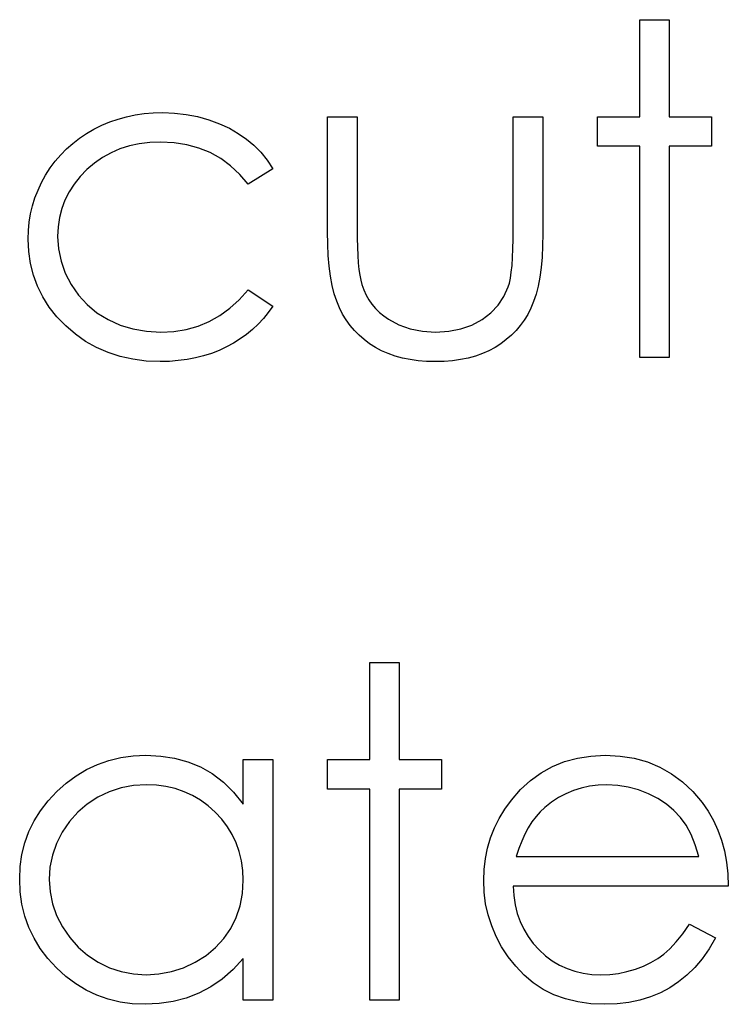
# Model space of a CAD drawing. Header units: inches. Extents: x 1694 to 2505, y -239 to -56.
# Tile 254 of 256: x 1857.209 to 1857.506, y -86.548 to -86.136. Entities that reach past the tile are written whole.
import ezdxf

# ---------------------------------------------------------------- set-up
doc = ezdxf.new("R2010")
doc.units = ezdxf.units.IN
doc.header["$LTSCALE"] = 0.5
doc.header["$MEASUREMENT"] = 0

msp = doc.modelspace()

# ---------------------------------------------------------------- linework, layer by layer
at = {"color": 7, "linetype": 'Continuous'}
for p, q in [((1857.46916, -86.1357), (1857.48153, -86.1357)), ((1857.46916, -86.17633), (1857.46916, -86.1357)), ((1857.48153, -86.1357), (1857.48153, -86.17633)), ((1857.25786, -86.17553), (1857.26159, -86.17501)), ((1857.26159, -86.17501), (1857.26542, -86.17468)), ((1857.26542, -86.17468), (1857.26937, -86.17457)), ((1857.26937, -86.17457), (1857.27431, -86.17476)), ((1857.27431, -86.17476), (1857.2792, -86.17534)), ((1857.24384, -86.17987), (1857.24721, -86.17846)), ((1857.24721, -86.17846), (1857.25066, -86.17727)), ((1857.25066, -86.17727), (1857.25422, -86.17631)), ((1857.25422, -86.17631), (1857.25786, -86.17553)), ((1857.2792, -86.17534), (1857.28397, -86.17628)), ((1857.28397, -86.17628), (1857.28867, -86.17763)), ((1857.28867, -86.17763), (1857.29314, -86.17929)), ((1857.33843, -86.17633), (1857.3508, -86.17633)), ((1857.33843, -86.22445), (1857.33843, -86.17633)), ((1857.3508, -86.17633), (1857.3508, -86.22304)), ((1857.41616, -86.22304), (1857.41616, -86.17633)), ((1857.41616, -86.17633), (1857.42853, -86.17633)), ((1857.42853, -86.17633), (1857.42853, -86.22536)), ((1857.4515, -86.1887), (1857.4515, -86.17633)), ((1857.4515, -86.17633), (1857.46916, -86.17633)), ((1857.48153, -86.17633), (1857.4992, -86.17633)), ((1857.4992, -86.17633), (1857.4992, -86.1887)), ((1857.23448, -86.1853), (1857.23746, -86.18332)), ((1857.23746, -86.18332), (1857.24058, -86.18149)), ((1857.24058, -86.18149), (1857.24384, -86.17987)), ((1857.29314, -86.17929), (1857.29728, -86.18116)), ((1857.29728, -86.18116), (1857.30103, -86.18329)), ((1857.30103, -86.18329), (1857.30445, -86.18564)), ((1857.2291, -86.18978), (1857.23169, -86.18746)), ((1857.23169, -86.18746), (1857.23448, -86.1853)), ((1857.26393, -86.18713), (1857.25957, -86.18765)), ((1857.26846, -86.18693), (1857.26393, -86.18713)), ((1857.27412, -86.18721), (1857.26846, -86.18693)), ((1857.27945, -86.18804), (1857.27412, -86.18721)), ((1857.30445, -86.18564), (1857.30757, -86.18826)), ((1857.22664, -86.19226), (1857.2291, -86.18978)), ((1857.24773, -86.19143), (1857.24417, -86.19342)), ((1857.25148, -86.1898), (1857.24773, -86.19143)), ((1857.25543, -86.18856), (1857.25148, -86.1898)), ((1857.25957, -86.18765), (1857.25543, -86.18856)), ((1857.2845, -86.18942), (1857.27945, -86.18804)), ((1857.28925, -86.19135), (1857.2845, -86.18942)), ((1857.29366, -86.19383), (1857.28925, -86.19135)), ((1857.30757, -86.18826), (1857.31044, -86.19121)), ((1857.31044, -86.19121), (1857.31309, -86.19452)), ((1857.46916, -86.1887), (1857.4515, -86.1887)), ((1857.46916, -86.27703), (1857.46916, -86.1887)), ((1857.4992, -86.1887), (1857.48153, -86.1887)), ((1857.48153, -86.1887), (1857.48153, -86.27703)), ((1857.22228, -86.19775), (1857.22438, -86.19494)), ((1857.22438, -86.19494), (1857.22664, -86.19226)), ((1857.24417, -86.19342), (1857.2408, -86.19574)), ((1857.29777, -86.19687), (1857.29366, -86.19383)), ((1857.31309, -86.19452), (1857.31547, -86.19817)), ((1857.22035, -86.20076), (1857.22228, -86.19775)), ((1857.23763, -86.19844), (1857.23476, -86.2014)), ((1857.2408, -86.19574), (1857.23763, -86.19844)), ((1857.30161, -86.20046), (1857.29777, -86.19687)), ((1857.31547, -86.19817), (1857.30512, -86.2046)), ((1857.21715, -86.20706), (1857.21864, -86.20388)), ((1857.21864, -86.20388), (1857.22035, -86.20076)), ((1857.23476, -86.2014), (1857.23227, -86.20452)), ((1857.30512, -86.2046), (1857.30161, -86.20046)), ((1857.21588, -86.21031), (1857.21715, -86.20706)), ((1857.23015, -86.20777), (1857.22844, -86.2112)), ((1857.23227, -86.20452), (1857.23015, -86.20777)), ((1857.21485, -86.21362), (1857.21588, -86.21031)), ((1857.22844, -86.2112), (1857.22708, -86.21476)), ((1857.21403, -86.21699), (1857.21485, -86.21362)), ((1857.22708, -86.21476), (1857.22614, -86.21848)), ((1857.21312, -86.22395), (1857.21347, -86.22044)), ((1857.21347, -86.22044), (1857.21403, -86.21699)), ((1857.22614, -86.21848), (1857.22556, -86.22238)), ((1857.213, -86.22751), (1857.21312, -86.22395)), ((1857.22556, -86.22238), (1857.22537, -86.22641)), ((1857.33852, -86.22961), (1857.33843, -86.22445)), ((1857.3508, -86.22304), (1857.35083, -86.22715)), ((1857.41614, -86.22751), (1857.41616, -86.22304)), ((1857.21325, -86.23275), (1857.213, -86.22751)), ((1857.22537, -86.22641), (1857.22573, -86.23168)), ((1857.35083, -86.22715), (1857.35091, -86.2309)), ((1857.41603, -86.23159), (1857.41614, -86.22751)), ((1857.42853, -86.22536), (1857.42845, -86.23035)), ((1857.214, -86.23781), (1857.21325, -86.23275)), ((1857.22573, -86.23168), (1857.22678, -86.23678)), ((1857.33874, -86.23444), (1857.33852, -86.22961)), ((1857.35091, -86.2309), (1857.35108, -86.23436)), ((1857.41589, -86.23527), (1857.41603, -86.23159)), ((1857.42845, -86.23035), (1857.42823, -86.23505)), ((1857.22678, -86.23678), (1857.22855, -86.24175)), ((1857.33912, -86.23891), (1857.33874, -86.23444)), ((1857.35108, -86.23436), (1857.3513, -86.23747)), ((1857.41567, -86.23855), (1857.41589, -86.23527)), ((1857.42823, -86.23505), (1857.42784, -86.23943)), ((1857.21521, -86.24264), (1857.214, -86.23781)), ((1857.33968, -86.24308), (1857.33912, -86.23891)), ((1857.3513, -86.23747), (1857.35157, -86.24023)), ((1857.35157, -86.24023), (1857.3519, -86.24269)), ((1857.41536, -86.24142), (1857.41567, -86.23855)), ((1857.42784, -86.23943), (1857.42729, -86.24346)), ((1857.21695, -86.2473), (1857.21521, -86.24264)), ((1857.22855, -86.24175), (1857.231, -86.24656)), ((1857.34037, -86.24689), (1857.33968, -86.24308)), ((1857.3519, -86.24269), (1857.35229, -86.24479)), ((1857.35229, -86.24479), (1857.35276, -86.24658)), ((1857.41459, -86.24592), (1857.41501, -86.24388)), ((1857.41501, -86.24388), (1857.41536, -86.24142)), ((1857.42729, -86.24346), (1857.4266, -86.24722)), ((1857.21916, -86.25175), (1857.21695, -86.2473)), ((1857.231, -86.24656), (1857.23409, -86.251)), ((1857.30145, -86.2529), (1857.30512, -86.24876)), ((1857.30512, -86.24876), (1857.31547, -86.25555)), ((1857.34122, -86.25039), (1857.34037, -86.24689)), ((1857.35276, -86.24658), (1857.35359, -86.24882)), ((1857.35359, -86.24882), (1857.35455, -86.25094)), ((1857.4123, -86.25161), (1857.41412, -86.24758)), ((1857.41412, -86.24758), (1857.41459, -86.24592)), ((1857.4266, -86.24722), (1857.42574, -86.25061)), ((1857.22187, -86.25597), (1857.21916, -86.25175)), ((1857.23409, -86.251), (1857.23771, -86.25495)), ((1857.2975, -86.25649), (1857.30145, -86.2529)), ((1857.34224, -86.25354), (1857.34122, -86.25039)), ((1857.35455, -86.25094), (1857.35571, -86.25293)), ((1857.35571, -86.25293), (1857.35701, -86.25481)), ((1857.40984, -86.25522), (1857.4123, -86.25161)), ((1857.42574, -86.25061), (1857.42472, -86.2537)), ((1857.22504, -86.26003), (1857.22187, -86.25597)), ((1857.23771, -86.25495), (1857.24182, -86.25834)), ((1857.29333, -86.25953), (1857.2975, -86.25649)), ((1857.31547, -86.25555), (1857.31359, -86.25823)), ((1857.3434, -86.25635), (1857.34224, -86.25354)), ((1857.34473, -86.25892), (1857.3434, -86.25635)), ((1857.35701, -86.25481), (1857.3585, -86.25658)), ((1857.3585, -86.25658), (1857.36016, -86.2582)), ((1857.40678, -86.25845), (1857.40984, -86.25522)), ((1857.42356, -86.25649), (1857.42224, -86.25903)), ((1857.42472, -86.2537), (1857.42356, -86.25649)), ((1857.22874, -86.26386), (1857.22504, -86.26003)), ((1857.24182, -86.25834), (1857.24649, -86.26121)), ((1857.24649, -86.26121), (1857.25157, -86.2635)), ((1857.28889, -86.26201), (1857.29333, -86.25953)), ((1857.31155, -86.26077), (1857.30934, -86.26315)), ((1857.31359, -86.25823), (1857.31155, -86.26077)), ((1857.34622, -86.26135), (1857.34473, -86.25892)), ((1857.34785, -86.26364), (1857.34622, -86.26135)), ((1857.36016, -86.2582), (1857.36195, -86.25972)), ((1857.36195, -86.25972), (1857.36394, -86.2611)), ((1857.36394, -86.2611), (1857.36827, -86.26342)), ((1857.39891, -86.2635), (1857.40311, -86.26124)), ((1857.40311, -86.26124), (1857.40678, -86.25845)), ((1857.42077, -86.26143), (1857.41912, -86.2637)), ((1857.42224, -86.25903), (1857.42077, -86.26143)), ((1857.2328, -86.26737), (1857.22874, -86.26386)), ((1857.25157, -86.2635), (1857.25692, -86.26513)), ((1857.25692, -86.26513), (1857.26258, -86.2661)), ((1857.27401, -86.26615), (1857.27923, -86.26533)), ((1857.27923, -86.26533), (1857.28417, -86.26395)), ((1857.28417, -86.26395), (1857.28889, -86.26201)), ((1857.30699, -86.26535), (1857.30451, -86.26742)), ((1857.30934, -86.26315), (1857.30699, -86.26535)), ((1857.34964, -86.2658), (1857.34785, -86.26364)), ((1857.36827, -86.26342), (1857.37302, -86.26511)), ((1857.37302, -86.26511), (1857.37816, -86.2661)), ((1857.3892, -86.2661), (1857.39428, -86.26513)), ((1857.39428, -86.26513), (1857.39891, -86.2635)), ((1857.41912, -86.2637), (1857.41735, -86.26582)), ((1857.2371, -86.2704), (1857.2328, -86.26737)), ((1857.26258, -86.2661), (1857.26854, -86.26643)), ((1857.26854, -86.26643), (1857.27401, -86.26615)), ((1857.30183, -86.26933), (1857.29902, -86.27109)), ((1857.30451, -86.26742), (1857.30183, -86.26933)), ((1857.3516, -86.26778), (1857.34964, -86.2658)), ((1857.35373, -86.26963), (1857.3516, -86.26778)), ((1857.35602, -86.27134), (1857.35373, -86.26963)), ((1857.37816, -86.2661), (1857.38368, -86.26643)), ((1857.38368, -86.26643), (1857.3892, -86.2661)), ((1857.41329, -86.26963), (1857.41103, -86.27134)), ((1857.41539, -86.26781), (1857.41329, -86.26963)), ((1857.41735, -86.26582), (1857.41539, -86.26781)), ((1857.24168, -86.27297), (1857.2371, -86.2704)), ((1857.24652, -86.27507), (1857.24168, -86.27297)), ((1857.29606, -86.2727), (1857.29297, -86.27413)), ((1857.29902, -86.27109), (1857.29606, -86.2727)), ((1857.35845, -86.27289), (1857.35602, -86.27134)), ((1857.36104, -86.27427), (1857.35845, -86.27289)), ((1857.4086, -86.27289), (1857.40603, -86.27427)), ((1857.41103, -86.27134), (1857.4086, -86.27289)), ((1857.25159, -86.2767), (1857.24652, -86.27507)), ((1857.25692, -86.27786), (1857.25159, -86.2767)), ((1857.2625, -86.27858), (1857.25692, -86.27786)), ((1857.27956, -86.27794), (1857.27591, -86.27841)), ((1857.28306, -86.27728), (1857.27956, -86.27794)), ((1857.28648, -86.27642), (1857.28306, -86.27728)), ((1857.28977, -86.27537), (1857.28648, -86.27642)), ((1857.29297, -86.27413), (1857.28977, -86.27537)), ((1857.3638, -86.27548), (1857.36104, -86.27427)), ((1857.3667, -86.27648), (1857.3638, -86.27548)), ((1857.36976, -86.27731), (1857.3667, -86.27648)), ((1857.37299, -86.27797), (1857.36976, -86.27731)), ((1857.37636, -86.27844), (1857.37299, -86.27797)), ((1857.39414, -86.27797), (1857.39077, -86.27844)), ((1857.39737, -86.27731), (1857.39414, -86.27797)), ((1857.4004, -86.27648), (1857.39737, -86.27731)), ((1857.4033, -86.27548), (1857.4004, -86.27648)), ((1857.40603, -86.27427), (1857.4033, -86.27548)), ((1857.48153, -86.27703), (1857.46916, -86.27703)), ((1857.26835, -86.2788), (1857.2625, -86.27858)), ((1857.27219, -86.27871), (1857.26835, -86.2788)), ((1857.27591, -86.27841), (1857.27219, -86.27871)), ((1857.37989, -86.27871), (1857.37636, -86.27844)), ((1857.38357, -86.2788), (1857.37989, -86.27871)), ((1857.38726, -86.27871), (1857.38357, -86.2788)), ((1857.39077, -86.27844), (1857.38726, -86.27871)), ((1857.3561, -86.40473), (1857.36847, -86.40473)), ((1857.3561, -86.44536), (1857.3561, -86.40473)), ((1857.36847, -86.40473), (1857.36847, -86.44536)), ((1857.2421, -86.4474), (1857.24687, -86.44572)), ((1857.24687, -86.44572), (1857.25184, -86.44453)), ((1857.25184, -86.44453), (1857.257, -86.44384)), ((1857.257, -86.44384), (1857.26236, -86.4436)), ((1857.26236, -86.4436), (1857.26852, -86.4439)), ((1857.26852, -86.4439), (1857.27437, -86.44481)), ((1857.27437, -86.44481), (1857.27992, -86.44636)), ((1857.27992, -86.44636), (1857.28516, -86.44848)), ((1857.3031, -86.46399), (1857.3031, -86.44536)), ((1857.3031, -86.44536), (1857.31547, -86.44536)), ((1857.31547, -86.44536), (1857.31547, -86.54606)), ((1857.33843, -86.45773), (1857.33843, -86.44536)), ((1857.33843, -86.44536), (1857.3561, -86.44536)), ((1857.36847, -86.44536), (1857.38613, -86.44536)), ((1857.38613, -86.44536), (1857.38613, -86.45773)), ((1857.43259, -86.44829), (1857.43767, -86.44625)), ((1857.43767, -86.44625), (1857.44305, -86.44475)), ((1857.44305, -86.44475), (1857.44874, -86.4439)), ((1857.44874, -86.4439), (1857.45475, -86.4436)), ((1857.45475, -86.4436), (1857.46094, -86.4439)), ((1857.46094, -86.4439), (1857.46682, -86.44484)), ((1857.46682, -86.44484), (1857.47236, -86.44638)), ((1857.47236, -86.44638), (1857.47758, -86.44854)), ((1857.23316, -86.45215), (1857.23752, -86.44953)), ((1857.23752, -86.44953), (1857.2421, -86.4474)), ((1857.28516, -86.44848), (1857.2901, -86.45127)), ((1857.42337, -86.45414), (1857.42781, -86.45094)), ((1857.42781, -86.45094), (1857.43259, -86.44829)), ((1857.47758, -86.44854), (1857.4825, -86.45132)), ((1857.22498, -86.4588), (1857.22896, -86.45524)), ((1857.22896, -86.45524), (1857.23316, -86.45215)), ((1857.2901, -86.45127), (1857.29477, -86.4548)), ((1857.29477, -86.4548), (1857.29907, -86.45903)), ((1857.41923, -86.45798), (1857.42337, -86.45414)), ((1857.4825, -86.45132), (1857.48708, -86.45475)), ((1857.48708, -86.45475), (1857.49136, -86.45878)), ((1857.22134, -86.4627), (1857.22498, -86.4588)), ((1857.24696, -86.45889), (1857.24218, -86.46115)), ((1857.25193, -86.45726), (1857.24696, -86.45889)), ((1857.25711, -86.45629), (1857.25193, -86.45726)), ((1857.26252, -86.45596), (1857.25711, -86.45629)), ((1857.26672, -86.45613), (1857.26253, -86.45596)), ((1857.27075, -86.45668), (1857.26672, -86.45613)), ((1857.27462, -86.45756), (1857.27075, -86.45668)), ((1857.27831, -86.45883), (1857.27462, -86.45756)), ((1857.28182, -86.46043), (1857.27831, -86.45883)), ((1857.29907, -86.45903), (1857.3031, -86.46399)), ((1857.3561, -86.45773), (1857.33843, -86.45773)), ((1857.3561, -86.54606), (1857.3561, -86.45773)), ((1857.38613, -86.45773), (1857.36847, -86.45773)), ((1857.36847, -86.45773), (1857.36847, -86.54606)), ((1857.41539, -86.46237), (1857.41923, -86.45798)), ((1857.44137, -86.45831), (1857.43816, -86.45966)), ((1857.44465, -86.45729), (1857.44137, -86.45831)), ((1857.4481, -86.45654), (1857.44465, -86.45729)), ((1857.45169, -86.4561), (1857.4481, -86.45654)), ((1857.45539, -86.45596), (1857.45169, -86.4561)), ((1857.45992, -86.45618), (1857.45539, -86.45596)), ((1857.46433, -86.4569), (1857.45992, -86.45618)), ((1857.46867, -86.45806), (1857.46433, -86.4569)), ((1857.47286, -86.45972), (1857.46867, -86.45806)), ((1857.49136, -86.45878), (1857.4953, -86.46341)), ((1857.21819, -86.46681), (1857.22134, -86.4627)), ((1857.24218, -86.46115), (1857.23777, -86.46399)), ((1857.28519, -86.46239), (1857.28182, -86.46043)), ((1857.28836, -86.46474), (1857.28519, -86.46239)), ((1857.41269, -86.46612), (1857.41539, -86.46237)), ((1857.43223, -86.46319), (1857.42944, -86.4654)), ((1857.43513, -86.46126), (1857.43223, -86.46319)), ((1857.43816, -86.45966), (1857.43513, -86.46126)), ((1857.47681, -86.46173), (1857.47286, -86.45972)), ((1857.48034, -86.46405), (1857.47681, -86.46173)), ((1857.4953, -86.46341), (1857.49784, -86.46703)), ((1857.21554, -86.47109), (1857.21819, -86.46681)), ((1857.23382, -86.46739), (1857.23034, -86.47128)), ((1857.23777, -86.46399), (1857.23382, -86.46739)), ((1857.29137, -86.46742), (1857.28836, -86.46474)), ((1857.29413, -86.47037), (1857.29137, -86.46742)), ((1857.41031, -86.47001), (1857.41269, -86.46612)), ((1857.42751, -86.46722), (1857.42572, -86.46927)), ((1857.42944, -86.4654), (1857.42751, -86.46722)), ((1857.48349, -86.46667), (1857.48034, -86.46405)), ((1857.48619, -86.4696), (1857.48349, -86.46667)), ((1857.49784, -86.46703), (1857.50002, -86.47084)), ((1857.21336, -86.47556), (1857.21554, -86.47109)), ((1857.23034, -86.47128), (1857.22733, -86.47573)), ((1857.2965, -86.47349), (1857.29413, -86.47037)), ((1857.40833, -86.47401), (1857.41031, -86.47001)), ((1857.42403, -86.4715), (1857.42249, -86.47396)), ((1857.42572, -86.46927), (1857.42403, -86.4715)), ((1857.48857, -86.47291), (1857.48619, -86.4696)), ((1857.50002, -86.47084), (1857.5019, -86.4749)), ((1857.21165, -86.48025), (1857.21336, -86.47556)), ((1857.22733, -86.47573), (1857.22493, -86.48047)), ((1857.29852, -86.4768), (1857.2965, -86.47349)), ((1857.4067, -86.47815), (1857.40833, -86.47401)), ((1857.42249, -86.47396), (1857.42105, -86.47666)), ((1857.49064, -86.47675), (1857.48857, -86.47291)), ((1857.5019, -86.4749), (1857.50342, -86.47915)), ((1857.30018, -86.48028), (1857.29852, -86.4768)), ((1857.40543, -86.48243), (1857.4067, -86.47815)), ((1857.41973, -86.47956), (1857.41854, -86.48265)), ((1857.42105, -86.47666), (1857.41973, -86.47956)), ((1857.49243, -86.48111), (1857.49064, -86.47675)), ((1857.50342, -86.47915), (1857.50463, -86.48362)), ((1857.21044, -86.48511), (1857.21165, -86.48025)), ((1857.22493, -86.48047), (1857.22322, -86.48539)), ((1857.30145, -86.48392), (1857.30018, -86.48028)), ((1857.30236, -86.48776), (1857.30145, -86.48392)), ((1857.40452, -86.48682), (1857.40543, -86.48243)), ((1857.41854, -86.48265), (1857.41746, -86.48599)), ((1857.4939, -86.48599), (1857.49243, -86.48111)), ((1857.50463, -86.48362), (1857.50552, -86.48831)), ((1857.20972, -86.49019), (1857.21044, -86.48511)), ((1857.22322, -86.48539), (1857.22217, -86.49041)), ((1857.30291, -86.49176), (1857.30236, -86.48776)), ((1857.40399, -86.49135), (1857.40452, -86.48682)), ((1857.41746, -86.48599), (1857.4939, -86.48599)), ((1857.50552, -86.48831), (1857.50604, -86.49323)), ((1857.20947, -86.49543), (1857.20972, -86.49019)), ((1857.22217, -86.49041), (1857.22184, -86.49557)), ((1857.3031, -86.49593), (1857.30291, -86.49176)), ((1857.4038, -86.49599), (1857.40399, -86.49135)), ((1857.20972, -86.50079), (1857.20947, -86.49543)), ((1857.22184, -86.49557), (1857.2222, -86.50071)), ((1857.30277, -86.5014), (1857.3031, -86.49593)), ((1857.40402, -86.50093), (1857.4038, -86.49599)), ((1857.50604, -86.49323), (1857.50626, -86.49836)), ((1857.50626, -86.49836), (1857.41616, -86.49836)), ((1857.41616, -86.49836), (1857.41641, -86.50233)), ((1857.21044, -86.50595), (1857.20972, -86.50079)), ((1857.2222, -86.50071), (1857.22322, -86.50573)), ((1857.3018, -86.50656), (1857.30277, -86.5014)), ((1857.40463, -86.50576), (1857.40402, -86.50093)), ((1857.41641, -86.50233), (1857.41697, -86.50614)), ((1857.21162, -86.51089), (1857.21044, -86.50595)), ((1857.22322, -86.50573), (1857.22496, -86.51064)), ((1857.30015, -86.51147), (1857.3018, -86.50656)), ((1857.40568, -86.51042), (1857.40463, -86.50576)), ((1857.41697, -86.50614), (1857.41785, -86.50976)), ((1857.21331, -86.51564), (1857.21162, -86.51089)), ((1857.22496, -86.51064), (1857.22739, -86.51545)), ((1857.29786, -86.51608), (1857.30015, -86.51147)), ((1857.40717, -86.51498), (1857.40568, -86.51042)), ((1857.41785, -86.50976), (1857.41906, -86.51318)), ((1857.21549, -86.52019), (1857.21331, -86.51564)), ((1857.22739, -86.51545), (1857.23042, -86.51992)), ((1857.29496, -86.5203), (1857.29786, -86.51608)), ((1857.40904, -86.51942), (1857.40717, -86.51498)), ((1857.41906, -86.51318), (1857.42055, -86.51641)), ((1857.42055, -86.51641), (1857.42238, -86.51948)), ((1857.48716, -86.51832), (1857.48998, -86.51426)), ((1857.48998, -86.51426), (1857.50096, -86.52003)), ((1857.21811, -86.52453), (1857.21549, -86.52019)), ((1857.23042, -86.51992), (1857.2339, -86.52387)), ((1857.29154, -86.52409), (1857.29496, -86.5203)), ((1857.41133, -86.52373), (1857.40904, -86.51942)), ((1857.42238, -86.51948), (1857.42453, -86.52235)), ((1857.48443, -86.52174), (1857.48716, -86.51832)), ((1857.50096, -86.52003), (1857.49826, -86.52464)), ((1857.22123, -86.52864), (1857.21811, -86.52453)), ((1857.2339, -86.52387), (1857.23788, -86.52729)), ((1857.28751, -86.5274), (1857.29154, -86.52409)), ((1857.41407, -86.5279), (1857.41133, -86.52373)), ((1857.42453, -86.52235), (1857.42699, -86.52505)), ((1857.42699, -86.52505), (1857.42969, -86.52748)), ((1857.47929, -86.52685), (1857.48181, -86.52461)), ((1857.48181, -86.52461), (1857.48443, -86.52174)), ((1857.49826, -86.52464), (1857.49536, -86.52878)), ((1857.22485, -86.53256), (1857.22123, -86.52864)), ((1857.23788, -86.52729), (1857.24232, -86.53019)), ((1857.28295, -86.53024), (1857.28751, -86.5274)), ((1857.3031, -86.52864), (1857.29882, -86.53328)), ((1857.3031, -86.54606), (1857.3031, -86.52864)), ((1857.41721, -86.53193), (1857.41407, -86.5279)), ((1857.42969, -86.52748), (1857.43253, -86.52961)), ((1857.47386, -86.53035), (1857.4767, -86.5287)), ((1857.4767, -86.5287), (1857.47929, -86.52685)), ((1857.49536, -86.52878), (1857.49227, -86.53248)), ((1857.22879, -86.53615), (1857.22485, -86.53256)), ((1857.24232, -86.53019), (1857.24709, -86.53251)), ((1857.24709, -86.53251), (1857.25204, -86.53413)), ((1857.27299, -86.53416), (1857.27804, -86.53253)), ((1857.27804, -86.53253), (1857.28295, -86.53024)), ((1857.29882, -86.53328), (1857.29432, -86.53725)), ((1857.42072, -86.53565), (1857.41721, -86.53193)), ((1857.43253, -86.52961), (1857.43554, -86.5314)), ((1857.43554, -86.5314), (1857.43872, -86.53286)), ((1857.43872, -86.53286), (1857.44203, -86.534)), ((1857.46381, -86.53413), (1857.46734, -86.53311)), ((1857.46734, -86.53311), (1857.47074, -86.53184)), ((1857.47074, -86.53184), (1857.47386, -86.53035)), ((1857.49227, -86.53248), (1857.48895, -86.53568)), ((1857.23293, -86.53924), (1857.22879, -86.53615)), ((1857.25204, -86.53413), (1857.25714, -86.53513)), ((1857.25714, -86.53513), (1857.26241, -86.53546)), ((1857.26241, -86.53546), (1857.26777, -86.53513)), ((1857.26777, -86.53513), (1857.27299, -86.53416)), ((1857.29432, -86.53725), (1857.28952, -86.54057)), ((1857.42458, -86.53888), (1857.42072, -86.53565)), ((1857.44203, -86.534), (1857.44551, -86.5348)), ((1857.44551, -86.5348), (1857.44912, -86.53529)), ((1857.44912, -86.53529), (1857.4529, -86.53546)), ((1857.4529, -86.53546), (1857.4566, -86.53532)), ((1857.4566, -86.53532), (1857.46022, -86.53488)), ((1857.46022, -86.53488), (1857.46381, -86.53413)), ((1857.48895, -86.53568), (1857.48545, -86.53847)), ((1857.2373, -86.54186), (1857.23293, -86.53924)), ((1857.24182, -86.54402), (1857.2373, -86.54186)), ((1857.28952, -86.54057), (1857.2845, -86.54322)), ((1857.42875, -86.54161), (1857.42458, -86.53888)), ((1857.43322, -86.54385), (1857.42875, -86.54161)), ((1857.48175, -86.5409), (1857.4778, -86.54299)), ((1857.48545, -86.53847), (1857.48175, -86.5409)), ((1857.24657, -86.54567), (1857.24182, -86.54402)), ((1857.25151, -86.54686), (1857.24657, -86.54567)), ((1857.27923, -86.54523), (1857.27373, -86.54667)), ((1857.2845, -86.54322), (1857.27923, -86.54523)), ((1857.43805, -86.54559), (1857.43322, -86.54385)), ((1857.44319, -86.54683), (1857.43805, -86.54559)), ((1857.47366, -86.54473), (1857.46927, -86.54609)), ((1857.4778, -86.54299), (1857.47366, -86.54473)), ((1857.25665, -86.54758), (1857.25151, -86.54686)), ((1857.26197, -86.54783), (1857.25665, -86.54758)), ((1857.26796, -86.54755), (1857.26197, -86.54783)), ((1857.27373, -86.54667), (1857.26796, -86.54755)), ((1857.31547, -86.54606), (1857.3031, -86.54606)), ((1857.36847, -86.54606), (1857.3561, -86.54606)), ((1857.44865, -86.54758), (1857.44319, -86.54683)), ((1857.45445, -86.54783), (1857.44865, -86.54758)), ((1857.45967, -86.54763), (1857.45445, -86.54783)), ((1857.46461, -86.54705), (1857.45967, -86.54763)), ((1857.46927, -86.54609), (1857.46461, -86.54705))]:
    msp.add_line(p, q, dxfattribs=at)

doc.saveas('drawing.dxf')
